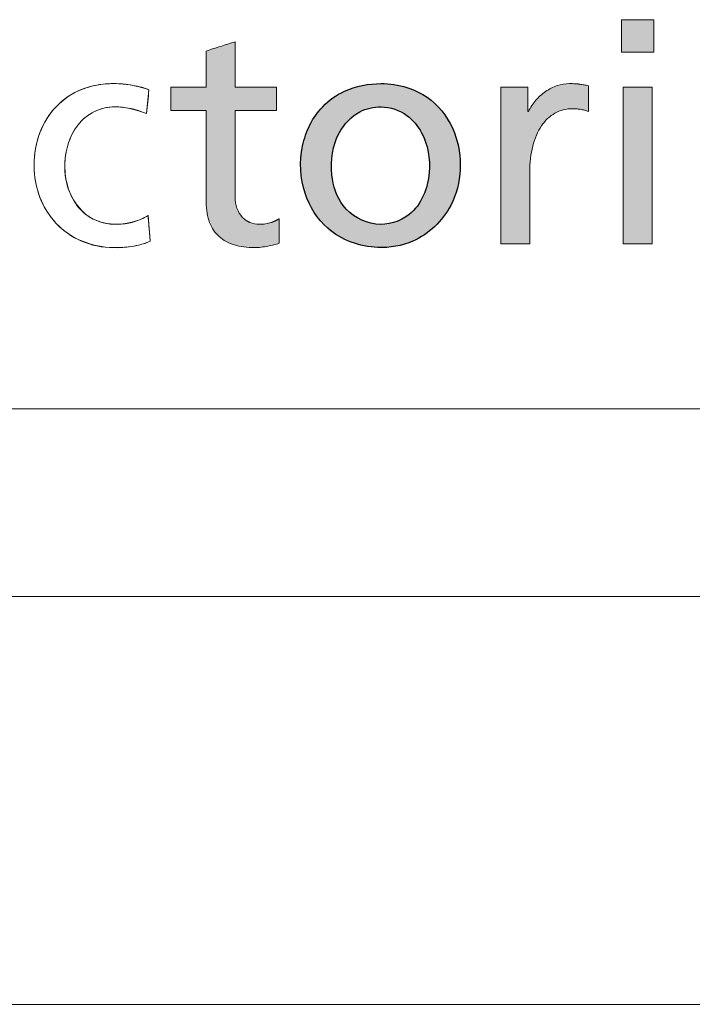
# Model space of a CAD drawing. Header units: millimetres. Extents: x 0 to 1392, y 0 to 716.
# Tile 22 of 29: x 1234.44 to 1242.97, y 291.92 to 304.41. Entities that reach past the tile are written whole.
import ezdxf

# ---------------------------------------------------------------- set-up
doc = ezdxf.new("R2010")
doc.units = ezdxf.units.MM
doc.header["$LTSCALE"] = 0.25
doc.layers.add('FORMAT', color=7, linetype='Continuous')

# ---------------------------------------------------------------- blocks, each defined once
blk = doc.blocks.new('cajetin')
at = {"color": 7, "linetype": 'Continuous', "lineweight": 18}
for p, q in [((853.5, 7.5), (7.5, 7.5)), ((861, 0), (0, 0))]:
    blk.add_line(p, q, dxfattribs=at)
blk = doc.blocks.new('LOGO_sombreado')
at = {"linetype": 'Continuous'}
for points in [[(40.504, 4.771), (40.105, 4.771), (40.105, 4.373), (40.504, 4.373)], [(40.504, 4.771), (40.105, 4.771), (40.105, 4.373), (40.504, 4.373)], [(40.482, 3.943), (40.128, 3.943), (40.128, 2.023), (40.482, 2.023)], [(40.482, 3.943), (40.128, 3.943), (40.128, 2.023), (40.482, 2.023)]]:
    blk.add_hatch(color=7, dxfattribs=at).paths.add_polyline_path(points, flags=0)
h = blk.add_hatch(color=7, dxfattribs=at)
edge = h.paths.add_edge_path(flags=0)
edge.add_spline(control_points=[(35.176, 2.112), (35.227, 2.066), (35.289, 2.033), (35.362, 2.01)], knot_values=[16, 16, 16, 16, 17, 17, 17, 17], weights=[1, 1, 1, 1], degree=3, periodic=0)
edge.add_spline(control_points=[(35.362, 2.01), (35.434, 1.988), (35.517, 1.977), (35.608, 1.977)], knot_values=[17, 17, 17, 17, 18, 18, 18, 18], weights=[1, 1, 1, 1], degree=3, periodic=0)
edge.add_arc((35.607, 2.685), 0.708, 270.0767, 276.8647)
edge.add_spline(control_points=[(35.692, 1.982), (35.719, 1.986), (35.746, 1.99), (35.771, 1.995)], knot_values=[0, 0, 0, 0, 1, 1, 1, 1], weights=[1, 1, 1, 1], degree=3, periodic=0)
edge.add_spline(control_points=[(35.771, 1.995), (35.797, 2), (35.822, 2.006), (35.845, 2.012)], knot_values=[1, 1, 1, 1, 2, 2, 2, 2], weights=[1, 1, 1, 1], degree=3, periodic=0)
edge.add_spline(control_points=[(35.845, 2.012), (35.868, 2.018), (35.889, 2.024), (35.909, 2.03)], knot_values=[2, 2, 2, 2, 3, 3, 3, 3], weights=[1, 1, 1, 1], degree=3, periodic=0)
edge.add_line((35.909, 2.03), (35.909, 2.331))
edge.add_arc((35.702, 2.648), 0.379, 295.495, 303.2205, ccw=False)
edge.add_spline(control_points=[(35.865, 2.306), (35.847, 2.297), (35.829, 2.29), (35.81, 2.284)], knot_values=[0, 0, 0, 0, 0.145933, 0.145933, 0.145933, 0.145933], weights=[1, 0.998226, 0.998226, 1], degree=3, periodic=0)
edge.add_spline(control_points=[(35.81, 2.284), (35.79, 2.278), (35.768, 2.273), (35.745, 2.269)], knot_values=[0.145933, 0.145933, 0.145933, 0.145933, 1.145933, 1.145933, 1.145933, 1.145933], weights=[1, 1, 1, 1], degree=3, periodic=0)
edge.add_spline(control_points=[(35.745, 2.269), (35.721, 2.265), (35.696, 2.263), (35.668, 2.263), (35.628, 2.263), (35.589, 2.271), (35.553, 2.286)], knot_values=[1.145933, 1.145933, 1.145933, 1.145933, 2.145933, 2.145933, 2.145933, 3.145933, 3.145933, 3.145933, 3.145933], weights=[1, 1, 1, 1, 1, 1, 1], degree=3, periodic=0)
edge.add_arc((35.658, 2.538), 0.273, 223.1491, 247.5061, ccw=False)
edge.add_spline(control_points=[(35.459, 2.351), (35.431, 2.38), (35.409, 2.416), (35.394, 2.459)], knot_values=[3.571043, 3.571043, 3.571043, 3.571043, 4.571043, 4.571043, 4.571043, 4.571043], weights=[1, 1, 1, 1], degree=3, periodic=0)
edge.add_spline(control_points=[(35.394, 2.459), (35.379, 2.501), (35.37, 2.55), (35.37, 2.606)], knot_values=[4.571043, 4.571043, 4.571043, 4.571043, 5.571043, 5.571043, 5.571043, 5.571043], weights=[1, 1, 1, 1], degree=3, periodic=0)
edge.add_line((35.37, 2.606), (35.37, 2.869))
edge.add_line((35.37, 2.869), (35.37, 3))
edge.add_line((35.37, 3), (35.37, 3.657))
edge.add_line((35.37, 3.657), (35.879, 3.657))
edge.add_line((35.879, 3.657), (35.879, 3.943))
edge.add_line((35.879, 3.943), (35.37, 3.943))
edge.add_line((35.37, 3.943), (35.37, 4.083))
edge.add_line((35.37, 4.083), (35.37, 4.5))
edge.add_line((35.37, 4.5), (35.282, 4.472))
edge.add_line((35.282, 4.472), (35.194, 4.444))
edge.add_line((35.194, 4.444), (35.105, 4.416))
edge.add_line((35.105, 4.416), (35.017, 4.387))
edge.add_line((35.017, 4.387), (35.017, 4.276))
edge.add_line((35.017, 4.276), (35.017, 3.943))
edge.add_line((35.017, 3.943), (34.584, 3.943))
edge.add_line((34.584, 3.943), (34.584, 3.657))
edge.add_line((34.584, 3.657), (35.017, 3.657))
edge.add_spline(control_points=[(35.017, 3.657), (35.017, 3.283), (35.017, 2.908), (35.017, 2.534), (35.017, 2.438), (35.031, 2.355), (35.058, 2.285)], knot_values=[13, 13, 13, 13, 14, 14, 14, 15, 15, 15, 15], weights=[1, 1, 1, 1, 1, 1, 1], degree=3, periodic=0)
edge.add_spline(control_points=[(35.058, 2.285), (35.085, 2.215), (35.125, 2.158), (35.176, 2.112)], knot_values=[15, 15, 15, 15, 16, 16, 16, 16], weights=[1, 1, 1, 1], degree=3, periodic=0)
h = blk.add_hatch(color=7, dxfattribs=at)
edge = h.paths.add_edge_path(flags=0)
edge.add_spline(control_points=[(35.176, 2.112), (35.227, 2.066), (35.289, 2.033), (35.362, 2.01)], knot_values=[16, 16, 16, 16, 17, 17, 17, 17], weights=[1, 1, 1, 1], degree=3, periodic=0)
edge.add_spline(control_points=[(35.362, 2.01), (35.434, 1.988), (35.517, 1.977), (35.608, 1.977)], knot_values=[17, 17, 17, 17, 18, 18, 18, 18], weights=[1, 1, 1, 1], degree=3, periodic=0)
edge.add_arc((35.607, 2.685), 0.708, 270.0767, 276.8647)
edge.add_spline(control_points=[(35.692, 1.982), (35.719, 1.986), (35.746, 1.99), (35.771, 1.995)], knot_values=[0, 0, 0, 0, 1, 1, 1, 1], weights=[1, 1, 1, 1], degree=3, periodic=0)
edge.add_spline(control_points=[(35.771, 1.995), (35.797, 2), (35.822, 2.006), (35.845, 2.012)], knot_values=[1, 1, 1, 1, 2, 2, 2, 2], weights=[1, 1, 1, 1], degree=3, periodic=0)
edge.add_spline(control_points=[(35.845, 2.012), (35.868, 2.018), (35.889, 2.024), (35.909, 2.03)], knot_values=[2, 2, 2, 2, 3, 3, 3, 3], weights=[1, 1, 1, 1], degree=3, periodic=0)
edge.add_line((35.909, 2.03), (35.909, 2.331))
edge.add_arc((35.702, 2.648), 0.379, 295.495, 303.2205, ccw=False)
edge.add_spline(control_points=[(35.865, 2.306), (35.847, 2.297), (35.829, 2.29), (35.81, 2.284)], knot_values=[0, 0, 0, 0, 0.145933, 0.145933, 0.145933, 0.145933], weights=[1, 0.998226, 0.998226, 1], degree=3, periodic=0)
edge.add_spline(control_points=[(35.81, 2.284), (35.79, 2.278), (35.768, 2.273), (35.745, 2.269)], knot_values=[0.145933, 0.145933, 0.145933, 0.145933, 1.145933, 1.145933, 1.145933, 1.145933], weights=[1, 1, 1, 1], degree=3, periodic=0)
edge.add_spline(control_points=[(35.745, 2.269), (35.721, 2.265), (35.696, 2.263), (35.668, 2.263), (35.628, 2.263), (35.589, 2.271), (35.553, 2.286)], knot_values=[1.145933, 1.145933, 1.145933, 1.145933, 2.145933, 2.145933, 2.145933, 3.145933, 3.145933, 3.145933, 3.145933], weights=[1, 1, 1, 1, 1, 1, 1], degree=3, periodic=0)
edge.add_arc((35.658, 2.538), 0.273, 223.1491, 247.5061, ccw=False)
edge.add_spline(control_points=[(35.459, 2.351), (35.431, 2.38), (35.409, 2.416), (35.394, 2.459)], knot_values=[3.571043, 3.571043, 3.571043, 3.571043, 4.571043, 4.571043, 4.571043, 4.571043], weights=[1, 1, 1, 1], degree=3, periodic=0)
edge.add_spline(control_points=[(35.394, 2.459), (35.379, 2.501), (35.37, 2.55), (35.37, 2.606)], knot_values=[4.571043, 4.571043, 4.571043, 4.571043, 5.571043, 5.571043, 5.571043, 5.571043], weights=[1, 1, 1, 1], degree=3, periodic=0)
edge.add_line((35.37, 2.606), (35.37, 2.869))
edge.add_line((35.37, 2.869), (35.37, 3))
edge.add_line((35.37, 3), (35.37, 3.657))
edge.add_line((35.37, 3.657), (35.879, 3.657))
edge.add_line((35.879, 3.657), (35.879, 3.943))
edge.add_line((35.879, 3.943), (35.37, 3.943))
edge.add_line((35.37, 3.943), (35.37, 4.083))
edge.add_line((35.37, 4.083), (35.37, 4.5))
edge.add_line((35.37, 4.5), (35.282, 4.472))
edge.add_line((35.282, 4.472), (35.194, 4.444))
edge.add_line((35.194, 4.444), (35.105, 4.416))
edge.add_line((35.105, 4.416), (35.017, 4.387))
edge.add_line((35.017, 4.387), (35.017, 4.276))
edge.add_line((35.017, 4.276), (35.017, 3.943))
edge.add_line((35.017, 3.943), (34.584, 3.943))
edge.add_line((34.584, 3.943), (34.584, 3.657))
edge.add_line((34.584, 3.657), (35.017, 3.657))
edge.add_spline(control_points=[(35.017, 3.657), (35.017, 3.283), (35.017, 2.908), (35.017, 2.534), (35.017, 2.438), (35.031, 2.355), (35.058, 2.285)], knot_values=[13, 13, 13, 13, 14, 14, 14, 15, 15, 15, 15], weights=[1, 1, 1, 1, 1, 1, 1], degree=3, periodic=0)
edge.add_spline(control_points=[(35.058, 2.285), (35.085, 2.215), (35.125, 2.158), (35.176, 2.112)], knot_values=[15, 15, 15, 15, 16, 16, 16, 16], weights=[1, 1, 1, 1], degree=3, periodic=0)
h = blk.add_hatch(color=7, dxfattribs=at)
edge = h.paths.add_edge_path(flags=0)
edge.add_spline(control_points=[(37.161, 3.988), (37.007, 3.988), (36.739, 3.939), (36.369, 3.677), (36.148, 3.218), (36.175, 2.651), (36.5, 2.133), (37.046, 1.933), (37.631, 2.036), (38.146, 2.523), (38.175, 3.287), (37.804, 3.823), (37.43, 3.973), (37.213, 3.988), (37.161, 3.988)], knot_values=[0, 0, 0, 0, 0.074474, 0.127248, 0.214785, 0.308474, 0.391274, 0.497362, 0.567922, 0.671021, 0.815362, 0.894331, 0.974753, 1, 1, 1, 1], weights=[1, 1, 1, 1, 1, 1, 1, 1, 1, 1, 1, 1, 1, 1, 1], degree=3, periodic=0)
edge = h.paths.add_edge_path(flags=0)
edge.add_spline(control_points=[(37.161, 3.702), (37.273, 3.7), (37.48, 3.633), (37.718, 3.333), (37.799, 2.875), (37.597, 2.354), (37.076, 2.201), (36.661, 2.448), (36.518, 2.908), (36.581, 3.355), (36.858, 3.656), (37.07, 3.704), (37.161, 3.702)], knot_values=[0, 0, 0, 0, 0.080851, 0.148117, 0.269406, 0.407124, 0.511209, 0.623148, 0.720084, 0.847873, 0.934722, 1, 1, 1, 1], weights=[1, 1, 1, 1, 1, 1, 1, 1, 1, 1, 1, 1, 1], degree=3, periodic=0)
h = blk.add_hatch(color=7, dxfattribs=at)
edge = h.paths.add_edge_path(flags=0)
edge.add_spline(control_points=[(39.648, 3.972), (39.631, 3.975), (39.614, 3.978), (39.596, 3.98)], knot_values=[5, 5, 5, 5, 6, 6, 6, 6], weights=[1, 1, 1, 1], degree=3, periodic=0)
edge.add_arc((39.482, 3.1), 0.888, 82.6144, 86.3459)
edge.add_spline(control_points=[(39.539, 3.986), (39.518, 3.987), (39.495, 3.988), (39.469, 3.988), (39.418, 3.988), (39.367, 3.979), (39.318, 3.963)], knot_values=[0, 0, 0, 0, 1, 1, 1, 2, 2, 2, 2], weights=[1, 1, 1, 1, 1, 1, 1], degree=3, periodic=0)
edge.add_spline(control_points=[(39.318, 3.963), (39.268, 3.946), (39.221, 3.922), (39.177, 3.892)], knot_values=[2, 2, 2, 2, 3, 3, 3, 3], weights=[1, 1, 1, 1], degree=3, periodic=0)
edge.add_spline(control_points=[(39.177, 3.892), (39.133, 3.861), (39.092, 3.825), (39.057, 3.783)], knot_values=[3, 3, 3, 3, 4, 4, 4, 4], weights=[1, 1, 1, 1], degree=3, periodic=0)
edge.add_spline(control_points=[(39.057, 3.783), (39.021, 3.742), (38.991, 3.695), (38.967, 3.646)], knot_values=[4, 4, 4, 4, 5, 5, 5, 5], weights=[1, 1, 1, 1], degree=3, periodic=0)
edge.add_line((38.967, 3.646), (38.96, 3.646))
edge.add_line((38.96, 3.646), (38.96, 3.943))
edge.add_line((38.96, 3.943), (38.629, 3.943))
edge.add_line((38.629, 3.943), (38.629, 2.023))
edge.add_line((38.629, 2.023), (38.982, 2.023))
edge.add_line((38.982, 2.023), (38.982, 2.896))
edge.add_spline(control_points=[(38.982, 2.896), (38.982, 3.017), (38.995, 3.126), (39.02, 3.222)], knot_values=[11, 11, 11, 11, 12, 12, 12, 12], weights=[1, 1, 1, 1], degree=3, periodic=0)
edge.add_spline(control_points=[(39.02, 3.222), (39.044, 3.318), (39.08, 3.401), (39.125, 3.469)], knot_values=[12, 12, 12, 12, 13, 13, 13, 13], weights=[1, 1, 1, 1], degree=3, periodic=0)
edge.add_spline(control_points=[(39.125, 3.469), (39.171, 3.537), (39.227, 3.589), (39.291, 3.625)], knot_values=[13, 13, 13, 13, 14, 14, 14, 14], weights=[1, 1, 1, 1], degree=3, periodic=0)
edge.add_spline(control_points=[(39.291, 3.625), (39.354, 3.661), (39.427, 3.68), (39.506, 3.68)], knot_values=[14, 14, 14, 14, 15, 15, 15, 15], weights=[1, 1, 1, 1], degree=3, periodic=0)
edge.add_arc((39.506, 2.978), 0.702, 86.1657, 90.0062, ccw=False)
edge.add_spline(control_points=[(39.553, 3.678), (39.569, 3.677), (39.586, 3.675), (39.602, 3.673)], knot_values=[0, 0, 0, 0, 1, 1, 1, 1], weights=[1, 1, 1, 1], degree=3, periodic=0)
edge.add_spline(control_points=[(39.602, 3.673), (39.619, 3.67), (39.636, 3.667), (39.653, 3.662)], knot_values=[1, 1, 1, 1, 2, 2, 2, 2], weights=[1, 1, 1, 1], degree=3, periodic=0)
edge.add_spline(control_points=[(39.653, 3.662), (39.669, 3.658), (39.686, 3.652), (39.701, 3.646)], knot_values=[2, 2, 2, 2, 3, 3, 3, 3], weights=[1, 1, 1, 1], degree=3, periodic=0)
edge.add_line((39.701, 3.646), (39.701, 3.962))
edge.add_line((39.701, 3.962), (39.648, 3.972))
h = blk.add_hatch(color=7, dxfattribs=at)
edge = h.paths.add_edge_path(flags=0)
edge.add_spline(control_points=[(39.648, 3.972), (39.631, 3.975), (39.614, 3.978), (39.596, 3.98)], knot_values=[5, 5, 5, 5, 6, 6, 6, 6], weights=[1, 1, 1, 1], degree=3, periodic=0)
edge.add_arc((39.482, 3.1), 0.888, 82.6144, 86.3459)
edge.add_spline(control_points=[(39.539, 3.986), (39.518, 3.987), (39.495, 3.988), (39.469, 3.988), (39.418, 3.988), (39.367, 3.979), (39.318, 3.963)], knot_values=[0, 0, 0, 0, 1, 1, 1, 2, 2, 2, 2], weights=[1, 1, 1, 1, 1, 1, 1], degree=3, periodic=0)
edge.add_spline(control_points=[(39.318, 3.963), (39.268, 3.946), (39.221, 3.922), (39.177, 3.892)], knot_values=[2, 2, 2, 2, 3, 3, 3, 3], weights=[1, 1, 1, 1], degree=3, periodic=0)
edge.add_spline(control_points=[(39.177, 3.892), (39.133, 3.861), (39.092, 3.825), (39.057, 3.783)], knot_values=[3, 3, 3, 3, 4, 4, 4, 4], weights=[1, 1, 1, 1], degree=3, periodic=0)
edge.add_spline(control_points=[(39.057, 3.783), (39.021, 3.742), (38.991, 3.695), (38.967, 3.646)], knot_values=[4, 4, 4, 4, 5, 5, 5, 5], weights=[1, 1, 1, 1], degree=3, periodic=0)
edge.add_line((38.967, 3.646), (38.96, 3.646))
edge.add_line((38.96, 3.646), (38.96, 3.943))
edge.add_line((38.96, 3.943), (38.629, 3.943))
edge.add_line((38.629, 3.943), (38.629, 2.023))
edge.add_line((38.629, 2.023), (38.982, 2.023))
edge.add_line((38.982, 2.023), (38.982, 2.896))
edge.add_spline(control_points=[(38.982, 2.896), (38.982, 3.017), (38.995, 3.126), (39.02, 3.222)], knot_values=[11, 11, 11, 11, 12, 12, 12, 12], weights=[1, 1, 1, 1], degree=3, periodic=0)
edge.add_spline(control_points=[(39.02, 3.222), (39.044, 3.318), (39.08, 3.401), (39.125, 3.469)], knot_values=[12, 12, 12, 12, 13, 13, 13, 13], weights=[1, 1, 1, 1], degree=3, periodic=0)
edge.add_spline(control_points=[(39.125, 3.469), (39.171, 3.537), (39.227, 3.589), (39.291, 3.625)], knot_values=[13, 13, 13, 13, 14, 14, 14, 14], weights=[1, 1, 1, 1], degree=3, periodic=0)
edge.add_spline(control_points=[(39.291, 3.625), (39.354, 3.661), (39.427, 3.68), (39.506, 3.68)], knot_values=[14, 14, 14, 14, 15, 15, 15, 15], weights=[1, 1, 1, 1], degree=3, periodic=0)
edge.add_arc((39.506, 2.978), 0.702, 86.1657, 90.0062, ccw=False)
edge.add_spline(control_points=[(39.553, 3.678), (39.569, 3.677), (39.586, 3.675), (39.602, 3.673)], knot_values=[0, 0, 0, 0, 1, 1, 1, 1], weights=[1, 1, 1, 1], degree=3, periodic=0)
edge.add_spline(control_points=[(39.602, 3.673), (39.619, 3.67), (39.636, 3.667), (39.653, 3.662)], knot_values=[1, 1, 1, 1, 2, 2, 2, 2], weights=[1, 1, 1, 1], degree=3, periodic=0)
edge.add_spline(control_points=[(39.653, 3.662), (39.669, 3.658), (39.686, 3.652), (39.701, 3.646)], knot_values=[2, 2, 2, 2, 3, 3, 3, 3], weights=[1, 1, 1, 1], degree=3, periodic=0)
edge.add_line((39.701, 3.646), (39.701, 3.962))
edge.add_line((39.701, 3.962), (39.648, 3.972))
at = {"color": 7, "linetype": 'Continuous', "lineweight": 18}
for p, q in [((40.105, 4.373), (40.105, 4.771)), ((40.105, 4.771), (40.504, 4.771)), ((40.504, 4.771), (40.504, 4.373)), ((40.504, 4.373), (40.105, 4.373)), ((34.315, 3.913), (34.285, 3.62)), ((40.128, 2.023), (40.128, 3.943)), ((40.128, 3.943), (40.482, 3.943)), ((40.482, 3.943), (40.482, 2.023)), ((35.37, 2.606), (35.37, 2.869)), ((34.304, 2.372), (34.331, 2.056)), ((40.482, 2.023), (40.128, 2.023)), ((0, 0), (72.5, 0))]:
    blk.add_line(p, q, dxfattribs=at)
for centre, radius, start, end in [((39.506, 2.978), 0.702, 86.1657, 90.0062), ((33.857, 2.912), 0.931, 223.2954, 246.689), ((33.888, 3.792), 1.814, 269.9252, 273.1729), ((35.607, 2.685), 0.708, 270.0767, 276.8647)]:
    blk.add_arc(centre, radius, start, end, dxfattribs=at)
at = {"color": 8, "linetype": 'Continuous', "lineweight": 0}
for points, degree in [([(35.282, 4.472), (35.252, 4.463), (35.223, 4.453), (35.194, 4.444)], 3), ([(35.37, 4.5), (35.341, 4.491), (35.311, 4.482), (35.282, 4.472)], 3), ([(35.37, 4.083), (35.37, 4.222), (35.37, 4.361), (35.37, 4.5)], 3), ([(35.105, 4.416), (35.076, 4.406), (35.046, 4.397), (35.017, 4.387)], 3), ([(35.017, 4.387), (35.017, 4.35), (35.017, 4.313), (35.017, 4.276)], 3), ([(35.194, 4.444), (35.164, 4.434), (35.135, 4.425), (35.105, 4.416)], 3), ([(35.017, 4.276), (35.017, 4.165), (35.017, 4.054), (35.017, 3.943)], 3), ([(35.37, 3.943), (35.37, 3.99), (35.37, 4.036), (35.37, 4.083)], 3), ([(34.116, 3.966), (34.078, 3.973), (34.038, 3.978), (33.999, 3.982)], 3), ([(34.226, 3.943), (34.192, 3.952), (34.155, 3.96), (34.116, 3.966)], 3), ([(34.315, 3.913), (34.29, 3.924), (34.259, 3.934), (34.226, 3.943)], 3), ([(34.285, 3.62), (34.295, 3.717), (34.305, 3.815), (34.315, 3.913)], 3), ([(35.017, 3.943), (34.873, 3.943), (34.728, 3.943), (34.584, 3.943)], 3), ([(34.584, 3.943), (34.584, 3.848), (34.584, 3.752), (34.584, 3.657)], 3), ([(35.879, 3.943), (35.71, 3.943), (35.54, 3.943), (35.37, 3.943)], 3), ([(35.879, 3.657), (35.879, 3.752), (35.879, 3.848), (35.879, 3.943)], 3), ([(38.96, 3.943), (38.85, 3.943), (38.739, 3.943), (38.629, 3.943)], 3), ([(38.629, 3.943), (38.629, 3.303), (38.629, 2.663), (38.629, 2.023)], 3), ([(38.96, 3.646), (38.96, 3.745), (38.96, 3.844), (38.96, 3.943)], 3), ([(39.177, 3.892), (39.133, 3.861), (39.092, 3.825), (39.057, 3.783)], 3), ([(39.318, 3.963), (39.268, 3.946), (39.221, 3.922), (39.177, 3.892)], 3), ([(39.648, 3.972), (39.631, 3.975), (39.614, 3.978), (39.596, 3.98)], 3), ([(39.701, 3.962), (39.684, 3.965), (39.666, 3.969), (39.648, 3.972)], 3), ([(39.701, 3.646), (39.701, 3.751), (39.701, 3.856), (39.701, 3.962)], 3), ([(39.057, 3.783), (39.021, 3.742), (38.991, 3.695), (38.967, 3.646)], 3), ([(33.176, 3.705), (33.091, 3.615), (33.024, 3.508), (32.978, 3.386)], 3), ([(33.444, 3.48), (33.497, 3.547), (33.561, 3.602), (33.638, 3.641)], 3), ([(33.99, 3.697), (34.02, 3.694), (34.052, 3.689), (34.085, 3.682)], 3), ([(34.184, 3.656), (34.218, 3.646), (34.251, 3.634), (34.285, 3.62)], 3), ([(34.584, 3.657), (34.728, 3.657), (34.873, 3.657), (35.017, 3.657)], 3), ([(35.37, 3), (35.37, 3.219), (35.37, 3.438), (35.37, 3.657)], 3), ([(35.37, 3.657), (35.54, 3.657), (35.71, 3.657), (35.879, 3.657)], 3), ([(38.967, 3.646), (38.965, 3.646), (38.962, 3.646), (38.96, 3.646)], 3), ([(39.125, 3.469), (39.171, 3.537), (39.227, 3.589), (39.291, 3.625)], 3), ([(39.291, 3.625), (39.354, 3.661), (39.427, 3.68), (39.506, 3.68)], 3), ([(39.553, 3.678), (39.569, 3.677), (39.586, 3.675), (39.602, 3.673)], 3), ([(39.602, 3.673), (39.619, 3.67), (39.636, 3.667), (39.653, 3.662)], 3), ([(39.653, 3.662), (39.669, 3.658), (39.686, 3.652), (39.701, 3.646)], 3), ([(33.325, 3.249), (33.352, 3.334), (33.392, 3.413), (33.444, 3.48)], 3), ([(39.02, 3.222), (39.044, 3.318), (39.08, 3.401), (39.125, 3.469)], 3), ([(38.982, 2.896), (38.982, 3.017), (38.995, 3.126), (39.02, 3.222)], 3), ([(35.37, 2.869), (35.37, 2.934), (35.37, 3)], 2), ([(38.982, 2.023), (38.982, 2.314), (38.982, 2.605), (38.982, 2.896)], 3), ([(33.433, 2.495), (33.381, 2.563), (33.344, 2.642), (33.32, 2.726)], 3), ([(32.979, 2.594), (33.025, 2.473), (33.093, 2.365), (33.179, 2.274)], 3), ([(35.394, 2.459), (35.379, 2.501), (35.37, 2.55), (35.37, 2.606)], 3), ([(33.631, 2.328), (33.55, 2.368), (33.484, 2.426), (33.433, 2.495)], 3), ([(35.459, 2.351), (35.431, 2.38), (35.409, 2.416), (35.394, 2.459)], 3), ([(34.215, 2.325), (34.184, 2.311), (34.151, 2.3), (34.118, 2.291)], 3), ([(34.304, 2.372), (34.277, 2.354), (34.247, 2.339), (34.215, 2.325)], 3), ([(34.311, 2.293), (34.308, 2.32), (34.306, 2.346), (34.304, 2.372)], 3), ([(34.317, 2.214), (34.315, 2.241), (34.313, 2.267), (34.311, 2.293)], 3), ([(35.909, 2.03), (35.909, 2.13), (35.909, 2.231), (35.909, 2.331)], 3), ([(34.324, 2.135), (34.322, 2.162), (34.319, 2.188), (34.317, 2.214)], 3), ([(35.058, 2.285), (35.085, 2.215), (35.125, 2.158), (35.176, 2.112)], 3), ([(35.81, 2.284), (35.79, 2.278), (35.768, 2.273), (35.745, 2.269)], 3), ([(33.489, 2.057), (33.607, 2.006), (33.741, 1.977), (33.886, 1.977)], 3), ([(34.217, 2.015), (34.256, 2.026), (34.294, 2.039), (34.331, 2.056)], 3), ([(34.331, 2.056), (34.328, 2.083), (34.326, 2.109), (34.324, 2.135)], 3), ([(35.176, 2.112), (35.227, 2.066), (35.289, 2.033), (35.362, 2.01)], 3), ([(33.989, 1.98), (34.025, 1.982), (34.063, 1.986), (34.101, 1.991)], 3), ([(34.101, 1.991), (34.139, 1.997), (34.178, 2.005), (34.217, 2.015)], 3), ([(35.362, 2.01), (35.434, 1.988), (35.517, 1.977), (35.608, 1.977)], 3), ([(35.692, 1.982), (35.719, 1.986), (35.746, 1.99), (35.771, 1.995)], 3), ([(35.771, 1.995), (35.797, 2), (35.822, 2.006), (35.845, 2.012)], 3), ([(35.845, 2.012), (35.868, 2.018), (35.889, 2.024), (35.909, 2.03)], 3), ([(38.629, 2.023), (38.747, 2.023), (38.865, 2.023), (38.982, 2.023)], 3)]:
    blk.add_open_spline(points, degree=degree, dxfattribs=at)
at = {"color": 7, "linetype": 'Continuous', "lineweight": 0}
for points, knots in [([(34.315, 3.913), (34.079, 3.994), (33.648, 4.032), (33.128, 3.724), (32.875, 3.214), (32.908, 2.624), (33.362, 1.977), (33.997, 1.916), (34.331, 2.056)], [0, 0, 0, 0, 0.189442, 0.304437, 0.433405, 0.598153, 0.723513, 1, 1, 1, 1]), ([(34.285, 3.62), (34.128, 3.682), (33.829, 3.756), (33.411, 3.522), (33.255, 3.102), (33.303, 2.642), (33.66, 2.197), (34.114, 2.254), (34.304, 2.372)], [0, 0, 0, 0, 0.179222, 0.292259, 0.464623, 0.607238, 0.760264, 1, 1, 1, 1])]:
    blk.add_open_spline(points, degree=3, knots=knots, dxfattribs=at)
at = {"color": 8, "linetype": 'Continuous', "lineweight": 0}
for points, knots in [([(33.999, 3.982), (33.96, 3.986), (33.922, 3.988), (33.886, 3.988), (33.739, 3.988), (33.604, 3.962), (33.366, 3.865), (33.262, 3.794), (33.176, 3.705)], [16.091643, 16.091643, 16.091643, 16.091643, 17.091643, 17.091643, 17.091643, 18.091643, 18.091643, 19.091643, 19.091643, 19.091643, 19.091643]), ([(39.539, 3.986), (39.518, 3.987), (39.495, 3.988), (39.469, 3.988), (39.418, 3.988), (39.367, 3.979), (39.318, 3.963)], [0, 0, 0, 0, 1, 1, 1, 2, 2, 2, 2]), ([(33.638, 3.641), (33.714, 3.68), (33.802, 3.702), (33.901, 3.702), (33.929, 3.702), (33.959, 3.701), (33.99, 3.697)], [8, 8, 8, 8, 9, 9, 9, 10, 10, 10, 10]), ([(35.017, 3.657), (35.017, 3.283), (35.017, 2.908), (35.017, 2.534), (35.017, 2.438), (35.031, 2.355), (35.058, 2.285)], [13, 13, 13, 13, 14, 14, 14, 15, 15, 15, 15]), ([(32.978, 3.386), (32.932, 3.265), (32.907, 3.129), (32.907, 2.983), (32.907, 2.845), (32.932, 2.714), (32.979, 2.594)], [20.091643, 20.091643, 20.091643, 20.091643, 21.091643, 21.091643, 21.091643, 22.091643, 22.091643, 22.091643, 22.091643]), ([(33.32, 2.726), (33.295, 2.809), (33.284, 2.897), (33.284, 2.983), (33.284, 3.074), (33.298, 3.165), (33.325, 3.249)], [4, 4, 4, 4, 5, 5, 5, 6, 6, 6, 6]), ([(34.019, 2.27), (33.986, 2.266), (33.954, 2.263), (33.924, 2.263), (33.81, 2.263), (33.713, 2.287), (33.631, 2.328)], [0, 0, 0, 0, 1, 1, 1, 2, 2, 2, 2]), ([(35.745, 2.269), (35.721, 2.265), (35.696, 2.263), (35.668, 2.263), (35.628, 2.263), (35.589, 2.271), (35.553, 2.286)], [1.145933, 1.145933, 1.145933, 1.145933, 2.145933, 2.145933, 2.145933, 3.145933, 3.145933, 3.145933, 3.145933])]:
    blk.add_open_spline(points, degree=3, knots=knots, dxfattribs=at)
for points, weights in [([(39.596, 3.98), (39.577, 3.983), (39.558, 3.985), (39.539, 3.986)], [1, 0.999646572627, 0.999646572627, 1]), ([(34.085, 3.682), (34.118, 3.675), (34.151, 3.666), (34.184, 3.656)], [1, 0.999300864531, 0.999300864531, 1]), ([(35.553, 2.286), (35.517, 2.301), (35.485, 2.323), (35.459, 2.351)], [1, 0.984996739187, 0.984996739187, 1]), ([(35.865, 2.306), (35.847, 2.297), (35.829, 2.29), (35.81, 2.284)], [1, 0.998226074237, 0.998226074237, 1]), ([(35.909, 2.331), (35.895, 2.321), (35.88, 2.313), (35.865, 2.306)], [1, 0.99848548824, 0.99848548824, 1]), ([(34.118, 2.291), (34.085, 2.282), (34.052, 2.275), (34.019, 2.27)], [1, 0.998576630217, 0.998576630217, 1])]:
    blk.add_rational_spline(points, weights, degree=3, dxfattribs=at)
at = {"layer": 'FORMAT', "color": 7}
for points, knots in [([(37.161, 3.988), (37.007, 3.988), (36.739, 3.939), (36.369, 3.677), (36.148, 3.218), (36.175, 2.651), (36.5, 2.133), (37.046, 1.933), (37.631, 2.036), (38.146, 2.523), (38.175, 3.287), (37.804, 3.823), (37.43, 3.973), (37.213, 3.988), (37.161, 3.988)], [0, 0, 0, 0, 0.074474, 0.127248, 0.214785, 0.308474, 0.391274, 0.497362, 0.567922, 0.671021, 0.815362, 0.894331, 0.974753, 1, 1, 1, 1]), ([(37.161, 3.702), (37.07, 3.704), (36.858, 3.656), (36.581, 3.355), (36.518, 2.908), (36.661, 2.448), (37.076, 2.201), (37.597, 2.354), (37.799, 2.875), (37.718, 3.333), (37.48, 3.633), (37.273, 3.7), (37.161, 3.702)], [0, 0, 0, 0, 0.065278, 0.152127, 0.279916, 0.376852, 0.488791, 0.592876, 0.730594, 0.851883, 0.919149, 1, 1, 1, 1])]:
    blk.add_open_spline(points, degree=3, knots=knots, dxfattribs=at)

msp = doc.modelspace()

# ---------------------------------------------------------------- linework, layer by layer
at = {"color": 7, "linetype": 'Continuous', "lineweight": 18}
msp.add_line((1200.554, 297.092), (1386.826, 297.092), dxfattribs=at)

# ---------------------------------------------------------------- block references
at = {"xscale": 0.689895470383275, "yscale": 0.689895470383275, "zscale": 0.689895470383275}
msp.add_blockref('cajetin', (798, 291.917), dxfattribs=at)
at = {"color": 7, "linetype": 'Continuous', "xscale": 1.034843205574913, "yscale": 1.034843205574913, "zscale": 1.034843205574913}
msp.add_blockref('LOGO_sombreado', (1200.564, 299.47), dxfattribs=at)

doc.saveas('drawing.dxf')
